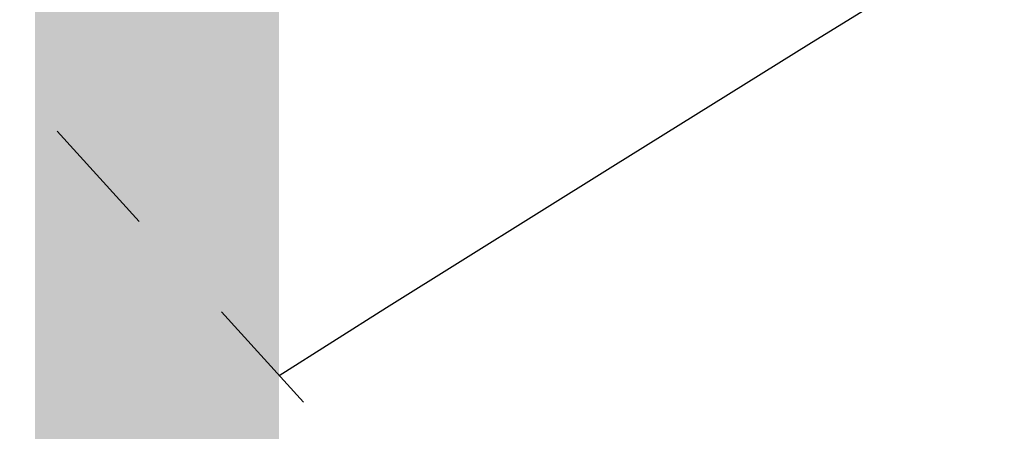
# Model space of a CAD drawing. Extents: x 0 to 370488, y 0 to 4202825.
# Tile 197 of 256: x 360286.22 to 360292.27, y 4200424.43 to 4200426.96. Entities that reach past the tile are written whole.
import ezdxf

# ---------------------------------------------------------------- set-up
doc = ezdxf.new("R2010")
doc.units = 0
doc.header["$LTSCALE"] = 0.5
doc.header["$MEASUREMENT"] = 0
doc.linetypes.add('CONTI', pattern=[0])
doc.linetypes.add('Д_ТРОТ_ТРУБА', pattern=[3, 1.5, -1.5])
for name, color, linetype in [('(025) Дорога', 7, 'Continuous'), ('GORIZDEFAULT', 32, 'CONTI'), ('ХХХ оформление', 7, 'ИК_Водопровод -------в--------')]:
    doc.layers.add(name, color=color, linetype=linetype)
doc.styles.get("Standard").update_dxf_attribs({"font": 'isocpeur.ttf'})
doc.linetypes.add('ИК_Водопровод -------в--------', pattern='A,9,-0.6,["В",Standard,S=1.2,R=0,X=0,Y=-0.6],-1.2', length=10.8)

msp = doc.modelspace()

# ---------------------------------------------------------------- linework, layer by layer
at = {"layer": '(025) Дорога', "linetype": 'Д_ТРОТ_ТРУБА', "flags": 128}
msp.add_lwpolyline([(360044.1953, 4200796.0117), (360041.8164, 4200791.7725), (360042.3584, 4200788.3041), (360046.0867, 4200780.21), (360059.0121, 4200755.8869), (360082.2659, 4200713.415), (360119.8375, 4200651.9108), (360154.2478, 4200588.2735), (360168.9516, 4200565.337), (360182.6178, 4200547.7659), (360213.0435, 4200512.0439), (360268.2829, 4200446.2622), (360308.9265, 4200401.5342), (360387.3686, 4200322.5934), (360428.1163, 4200283.4973), (360457.1161, 4200256.4198), (360464.8857, 4200245.4437), (360476.5072, 4200228.2628), (360489.0602, 4200214.493), (360499.0649, 4200202.9837)], dxfattribs=at)
at = {"layer": 'GORIZDEFAULT', "color": 32}
msp.add_polyline3d([(360287.8095, 4200424.7733, 538.5), (360288.47, 4200425.19, 538.5), (360289.86, 4200426.06, 538.5), (360291.08, 4200426.82, 538.5), (360292.07, 4200427.43, 538.5), (360292.87, 4200427.92, 538.5)], dxfattribs=at)
at = {"layer": 'ХХХ оформление', "color": 12, "linetype": 'ByBlock', "ltscale": 1000, "const_width": 1.5, "elevation": 533.0149}
msp.add_lwpolyline([(360287.059, 4199667.8722), (362239.3324, 4199667.8722), (362239.3324, 4201313.8911), (360287.059, 4201313.8911)], close=True, dxfattribs=at)
msp.add_lwpolyline([(360287.059, 4199667.8722), (362239.3324, 4199667.8722), (362239.3324, 4201313.8911), (360287.059, 4201313.8911)], close=True, dxfattribs=at)

doc.saveas('drawing.dxf')
